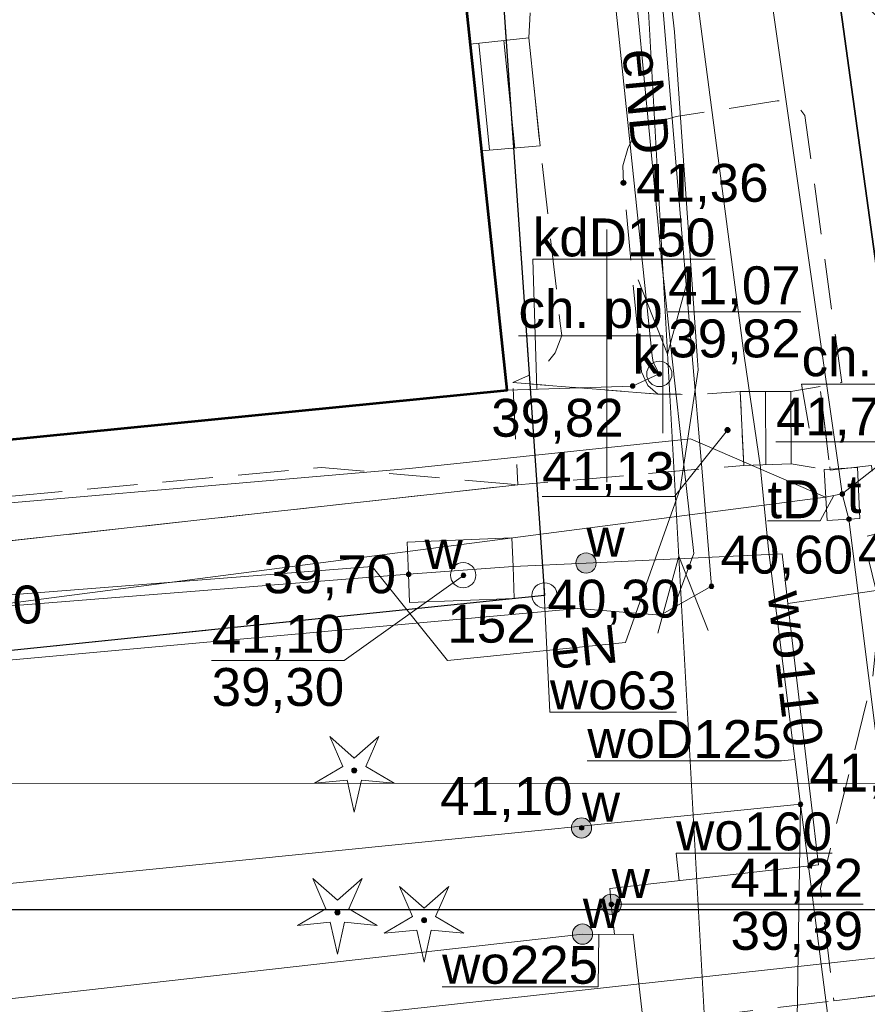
# Model space of a CAD drawing. Header units: millimetres. Extents: x 6503307 to 6504695, y 5886099 to 5887123.
# Tile 48 of 77: x 6504098 to 6504115, y 5886212 to 5886232. Entities that reach past the tile are written whole.
import ezdxf
from ezdxf.enums import TextEntityAlignment as Align

# ---------------------------------------------------------------- set-up
doc = ezdxf.new("R2010")
doc.units = ezdxf.units.MM
for name, pattern in [('EGBU01', [2, 0.5, -0.5, 0.5, -0.5]), ('OTKC_A05', [1.5, 1, -0.5]), ('OTKJ_A05', [2, 1.5, -0.5]), ('OTKU_A05', [2, 1.5, -0.5])]:
    doc.linetypes.add(name, pattern=pattern)
for name, color, linetype, lineweight in [('1_KONST', 5, 'Continuous', 20), ('Budynki EGiB', 18, 'Continuous', 0), ('Działki', 18, 'Continuous', 0), ('isa_V10520003E16E075_TUsr', 7, 'Continuous', 25), ('isa_V10520003E16E075_TUsr_19165818BF56C1D4', 5, 'OTKJ_A05', 25), ('Komunikacja (linie)', 18, 'Continuous', 0), ('Komunikacja (obszary)', 18, 'Continuous', 0), ('Krzyże', 18, 'Continuous', 0), ('Obiekty związane z budynkami EGiB (obszary)', 18, 'Continuous', 0), ('Pikiety', 18, 'Continuous', 0), ('Przewody elektroenergetyczne', 1, 'Continuous', 0), ('Przewody wodociągowe', 5, 'Continuous', 0), ('Punkty graniczne', 18, 'Continuous', 0), ('Punkty graniczne - numery', 7, 'Continuous', 0), ('Urządzenia towarzyszące (linie)', 18, 'Continuous', 0), ('Urządzenia towarzyszące (punkty)', 18, 'Continuous', 0)]:
    doc.layers.add(name, color=color, linetype=linetype, lineweight=lineweight)
doc.layers.add('Linie_tabeli', color=7, linetype='Continuous')
for name, color, linetype, lineweight, true_color in [('Przewody kanalizacyjne', 7, 'Continuous', 0, 0x803300), ('Przewody telekomunikacyjne', 7, 'Continuous', 0, 0xff9100), ('Punkty o określonej wysokości', 7, 'Continuous', 0, 0x803300), ('Symbole liniowe', 7, 'Continuous', 0, 0x0a0909), ('Urządzenia towarzyszące (obszary)', 7, 'Continuous', 0, 0xff9100), ('Urządzenia związane z siecią (punkty)', 7, 'Continuous', 0, 0x803300), ('Użytki gruntowe', 7, 'Continuous', 0, 0x008000), ('Zagospodarowanie terenu (punkty)', 7, 'Continuous', 0, 0x008000)]:
    doc.layers.add(name, color=color, linetype=linetype, lineweight=lineweight, true_color=true_color)
doc.styles.add('DOMYSLNA_CZCIONKA', font='arial.ttf')

# ---------------------------------------------------------------- blocks, each defined once
blk = doc.blocks.new('OTRS_P05')
at = {"layer": 'isa_V10520003E16E075_TUsr', "true_color": 0x0a0909}
h = blk.add_hatch(color=18, dxfattribs=at)
h.dxf.hatch_style = 1
h.paths.add_polyline_path([(0.09, 0, 1), (-0.09, 0, 1)])
at = {"layer": 'isa_V10520003E16E075_TUsr', "color": 18, "true_color": 0x0a0909}
blk.add_lwpolyline([(0.09, 0, 1), (-0.09, 0, 1)], format="xyb", close=True, dxfattribs=at)
at = {"layer": 'isa_V10520003E16E075_TUsr_19165818BF56C1D4', "color": 18, "true_color": 0x0a0909}
blk.add_circle((0, 0), 0.09, dxfattribs=at)
blk = doc.blocks.new('OTZG_P05')
at = {"linetype": 'ByBlock', "lineweight": 18, "true_color": 0x008000}
blk.add_hatch(color=96, dxfattribs=at).paths.add_polyline_path([(-0.1, 0, 1), (0.1, 0, 1)])
at = {"color": 96, "lineweight": 18, "true_color": 0x008000}
blk.add_lwpolyline([(-0.974, 1.341), (0, 0.48), (0.974, 1.341), (0.457, 0.148), (1.576, -0.512), (0.282, -0.389), (0, -1.658), (-0.282, -0.389), (-1.576, -0.512), (-0.457, 0.148), (-0.974, 1.341)], dxfattribs=at)
blk.add_circle((0, 0), 0.1, dxfattribs=at)
blk = doc.blocks.new('SUPW_PO05')
at = {"color": 18, "linetype": 'Continuous', "lineweight": 18, "true_color": 0x0a0909}
blk.add_circle((0, 0), 0.5, dxfattribs=at)
blk = doc.blocks.new('SUWW_P05')
at = {"lineweight": 18}
h = blk.add_hatch(color=5, dxfattribs=at)
h.dxf.hatch_style = 1
h.paths.add_polyline_path([(0.4, 0, 1), (-0.4, 0, 1)])
at = {"color": 5, "lineweight": 18}
blk.add_circle((0, 0), 0.4, dxfattribs=at)
blk = doc.blocks.new('SUKS_P05')
at = {"color": 36, "linetype": 'Continuous', "lineweight": 18, "true_color": 0x803300}
blk.add_circle((0, 0), 0.5, dxfattribs=at)
blk = doc.blocks.new('SUPS01_03')
at = {"lineweight": 18, "true_color": 0xff0000}
h = blk.add_hatch(color=1, dxfattribs=at)
h.dxf.hatch_style = 1
h.paths.add_polyline_path([(0.09, 0, 1), (-0.09, 0, 1)])
at = {"color": 18, "lineweight": 18, "true_color": 0x0a0909}
blk.add_circle((0, 0), 0.09, dxfattribs=at)
blk = doc.blocks.new('SUPS01_08')
at = {"lineweight": 18, "true_color": 0x0000ff}
h = blk.add_hatch(color=5, dxfattribs=at)
h.dxf.hatch_style = 1
h.paths.add_polyline_path([(0.09, 0, 1), (-0.09, 0, 1)])
at = {"color": 18, "lineweight": 18, "true_color": 0x0a0909}
blk.add_circle((0, 0), 0.09, dxfattribs=at)
blk = doc.blocks.new('SUPS01_07')
at = {"lineweight": 18, "true_color": 0xff9100}
h = blk.add_hatch(color=30, dxfattribs=at)
h.dxf.hatch_style = 1
h.paths.add_polyline_path([(0.09, 0, 1), (-0.09, 0, 1)])
at = {"color": 18, "lineweight": 18, "true_color": 0x0a0909}
blk.add_circle((0, 0), 0.09, dxfattribs=at)
blk = doc.blocks.new('SUPS01_05')
at = {"lineweight": 18, "true_color": 0x803300}
h = blk.add_hatch(color=36, dxfattribs=at)
h.dxf.hatch_style = 1
h.paths.add_polyline_path([(-0.09, 0, 1), (0.09, 0, 1)])
at = {"color": 18, "lineweight": 18, "true_color": 0x0a0909}
blk.add_circle((0, 0), 0.09, dxfattribs=at)
blk = doc.blocks.new('EGPG_PS05')
at = {"color": 18, "linetype": 'Continuous', "lineweight": 18, "true_color": 0x000000}
blk.add_circle((0, 0), 0.5, dxfattribs=at)

msp = doc.modelspace()

# ---------------------------------------------------------------- linework, layer by layer
at = {"layer": '1_KONST', "color": 0}
msp.add_lwpolyline([(6503992.56321, 5886216.63376), (6504188.49188, 5886216.6431), (6504188.49188, 5886359.54232), (6503992.56321, 5886359.54232)], close=True, dxfattribs=at)
at = {"layer": 'Budynki EGiB', "color": 7, "linetype": 'Continuous', "lineweight": 53, "flags": 128}
msp.add_lwpolyline([(6504106.76399, 5886235.78706), (6504106.53399, 5886235.76706), (6504095.48399, 5886234.63706), (6504068.07399, 5886231.83706), (6504069.28399, 5886220.57706), (6504107.97399, 5886224.41706), (6504106.76399, 5886235.78706)], close=True, dxfattribs=at)
at = {"layer": 'Działki', "color": 0, "linetype": 'Continuous', "lineweight": 25, "flags": 128}
msp.add_lwpolyline([(6504103.31399, 5886328.10706), (6504104.79399, 5886310.15706), (6504105.38399, 5886304.29706), (6504105.51399, 5886303.03706), (6504106.73399, 5886292.16706), (6504108.70399, 5886274.44706), (6504116.09399, 5886220.95706), (6504117.45399, 5886211.11706), (6504125.85399, 5886212.20706), (6504124.60399, 5886221.90706), (6504122.28399, 5886238.81706), (6504120.88399, 5886249.30706), (6504120.02399, 5886255.71706), (6504118.23399, 5886269.47706), (6504117.44399, 5886275.37706), (6504115.12399, 5886293.28706), (6504114.48399, 5886299.31706), (6504113.97399, 5886304.06706), (6504113.28399, 5886310.97706), (6504111.74399, 5886328.63706)], dxfattribs=at)
msp.add_lwpolyline([(6504058.38399, 5886215.16706), (6504058.77399, 5886206.67706), (6504117.45399, 5886211.11706), (6504116.09399, 5886220.95706), (6504108.70399, 5886274.44706), (6504106.73399, 5886292.16706), (6504105.51399, 5886303.03706), (6504105.38399, 5886304.29706), (6504102.90399, 5886304.31706), (6504108.71399, 5886220.35706), (6504058.38399, 5886215.16706)], close=True, dxfattribs=at)
at = {"layer": 'Komunikacja (linie)', "color": 18, "linetype": 'Continuous', "lineweight": 18, "true_color": 0x000000, "flags": 128}
msp.add_lwpolyline([(6504094.81899, 5886221.07106), (6504108.18371, 5886222.54528)], dxfattribs=at)
at = {"layer": 'Komunikacja (obszary)', "color": 7, "linetype": 'OTKU_A05', "lineweight": 0, "flags": 128}
msp.add_lwpolyline([(6504054.32399, 5886304.71706), (6504056.36399, 5886260.13706), (6504058.21399, 5886219.79706), (6504058.38399, 5886215.16706), (6504108.71399, 5886220.35706), (6504102.90399, 5886304.31706), (6504054.32399, 5886304.71706)], close=True, dxfattribs=at)
at = {"layer": 'Komunikacja (obszary)', "color": 0, "linetype": 'OTKC_A05', "lineweight": 18, "flags": 128}
for points in [[(6504116.48117, 5886212.59072), (6504116.20399, 5886214.47706), (6504117.04399, 5886217.71706), (6504117.75399, 5886217.79706), (6504116.69399, 5886224.92706), (6504115.83399, 5886230.82706), (6504115.77399, 5886231.15706), (6504115.51399, 5886231.60706), (6504115.14399, 5886231.94706), (6504114.69399, 5886232.19706), (6504114.22399, 5886232.32706), (6504113.68399, 5886232.35706), (6504110.76399, 5886231.92706), (6504109.71399, 5886239.37706), (6504109.50399, 5886240.87706), (6504108.88399, 5886245.79706), (6504108.66399, 5886246.01706), (6504107.70399, 5886261.55706), (6504107.60399, 5886262.63706), (6504107.63399, 5886263.46706), (6504107.85399, 5886264.19706), (6504108.30399, 5886264.95706), (6504108.57399, 5886265.42706), (6504109.06399, 5886265.83706), (6504109.58399, 5886266.15706), (6504110.14399, 5886266.33706), (6504111.24399, 5886266.41706), (6504110.49399, 5886272.85706), (6504109.25399, 5886283.10706), (6504107.59399, 5886297.12706), (6504107.47399, 5886298.00706), (6504106.96399, 5886298.51706), (6504106.49399, 5886298.82706), (6504105.96399, 5886299.13706), (6504105.53399, 5886299.27706), (6504105.16399, 5886299.44706), (6504105.08399, 5886299.51706), (6504105.48399, 5886297.31706), (6504105.97399, 5886292.68706), (6504100.65399, 5886292.82706), (6504100.71399, 5886291.74706), (6504106.10399, 5886291.63706), (6504107.10399, 5886282.92706), (6504108.41399, 5886272.42706), (6504108.47399, 5886271.54706), (6504108.43399, 5886271.00706), (6504108.27399, 5886270.43706), (6504108.01399, 5886270.02706), (6504107.71399, 5886269.71706), (6504107.24399, 5886269.46706), (6504106.85399, 5886269.38706), (6504106.03399, 5886269.43706), (6504105.91399, 5886264.08706), (6504105.98399, 5886261.45706), (6504107.07399, 5886245.98706), (6504107.26399, 5886240.62706), (6504108.46399, 5886232.70706), (6504108.40399, 5886231.38706), (6504108.62399, 5886229.24706), (6504109.02399, 5886225.73706), (6504109.05399, 5886225.49706), (6504108.92399, 5886225.15206), (6504108.63399, 5886224.80706), (6504108.08399, 5886224.56706), (6504110.95399, 5886224.33706), (6504110.75399, 5886224.50706), (6504110.63399, 5886224.77706), (6504110.27399, 5886228.51706), (6504110.26399, 5886228.85706), (6504110.36399, 5886229.19706), (6504110.48399, 5886229.45706), (6504110.86399, 5886229.69706), (6504111.31399, 5886229.82706), (6504113.31399, 5886230.13706), (6504113.50399, 5886230.14706), (6504113.72399, 5886230.04706), (6504113.86399, 5886229.84706), (6504114.59399, 5886224.56706), (6504114.16399, 5886224.48706), (6504114.36399, 5886222.83706), (6504115.18399, 5886222.92706), (6504115.35399, 5886221.59706), (6504115.01399, 5886221.50706), (6504115.44399, 5886219.74706), (6504115.30399, 5886219.71706), (6504115.20399, 5886218.73706), (6504114.17399, 5886214.55706), (6504114.43399, 5886212.33706), (6504116.48117, 5886212.59072)], [(6504110.95399, 5886224.33706), (6504108.08399, 5886224.56706), (6504108.18371, 5886222.54528), (6504112.65399, 5886222.92706), (6504112.58399, 5886224.38706), (6504111.52399, 5886224.31706), (6504111.40399, 5886224.33706), (6504110.95399, 5886224.33706)], [(6504114.16399, 5886224.48706), (6504113.58399, 5886224.38706), (6504113.59399, 5886222.95706), (6504114.36399, 5886222.83706), (6504114.16399, 5886224.48706)], [(6504094.81899, 5886221.07106), (6504108.18371, 5886222.54528), (6504104.30099, 5886222.88506), (6504094.81899, 5886222.00806), (6504094.81417, 5886222.06691), (6504087.75999, 5886221.40906), (6504082.85599, 5886220.91806), (6504069.38743, 5886219.53882), (6504069.49199, 5886218.48006), (6504082.84399, 5886219.80806), (6504082.91099, 5886219.30206), (6504084.39399, 5886219.43106), (6504084.98399, 5886211.91706), (6504085.34966, 5886208.8299), (6504087.34654, 5886209.11735), (6504086.95399, 5886212.09706), (6504086.85599, 5886219.64006), (6504087.94699, 5886219.77006), (6504087.91999, 5886220.32806), (6504094.81899, 5886221.07106)], [(6503986.06399, 5886198.82706), (6503983.21399, 5886199.59706), (6503977.64399, 5886201.32706), (6503977.43399, 5886199.28706), (6503980.49399, 5886198.29706), (6503982.45399, 5886197.76706), (6503984.81399, 5886197.00706), (6503985.82399, 5886196.83706), (6503986.99734, 5886196.62317), (6503990.31399, 5886196.31706), (6503993.72399, 5886196.45706), (6503996.75399, 5886196.74706), (6504011.47399, 5886198.36706), (6504033.93399, 5886200.85706), (6504037.87399, 5886201.38706), (6504040.85399, 5886201.96706), (6504046.07399, 5886203.35706), (6504050.54399, 5886204.30706), (6504053.95399, 5886204.82706), (6504058.47399, 5886205.08706), (6504066.51399, 5886205.18706), (6504070.11399, 5886205.25706), (6504076.30399, 5886205.74706), (6504085.57471, 5886206.83119), (6504087.56845, 5886207.07073), (6504097.82399, 5886208.30706), (6504110.68399, 5886209.87706), (6504114.80399, 5886210.34706), (6504116.74178, 5886210.62323), (6504116.82399, 5886210.63706), (6504117.54399, 5886210.47706), (6504118.11399, 5886210.10706), (6504118.53399, 5886209.56706), (6504118.76399, 5886208.96706), (6504118.88539, 5886209.00154), (6504118.13744, 5886214.57431), (6504118.00871, 5886214.5349), (6504117.89727, 5886214.03258), (6504117.61399, 5886213.44706), (6504117.14533, 5886212.97376), (6504116.53399, 5886212.60706), (6504116.48117, 5886212.59072), (6504114.43399, 5886212.33706), (6504110.21399, 5886211.82706), (6504097.58399, 5886210.26706), (6504087.34654, 5886209.11735), (6504085.34966, 5886208.8299), (6504076.03399, 5886207.76706), (6504069.80399, 5886207.26706), (6504066.64399, 5886207.17706), (6504058.56399, 5886207.07706), (6504053.86399, 5886206.79706), (6504050.35399, 5886206.31706), (6504045.58399, 5886205.34706), (6504040.22399, 5886203.90706), (6504037.62399, 5886203.38706), (6504034.48399, 5886202.94706), (6504011.17399, 5886200.35706), (6503996.08399, 5886198.70706), (6503993.53399, 5886198.45706), (6503990.14399, 5886198.33706), (6503989.11399, 5886198.40706), (6503986.06399, 5886198.82706)]]:
    msp.add_lwpolyline(points, close=True, dxfattribs=at)
at = {"layer": 'Komunikacja (obszary)', "color": 0, "linetype": 'Continuous', "lineweight": 0, "flags": 128}
for points in [[(6504108.19758, 5886225.4932), (6504111.05177, 5886225.4932), (6504111.05177, 5886223.56364)], [(6504113.94833, 5886223.66746), (6504113.79819, 5886224.53823), (6504116.65239, 5886224.53823)]]:
    msp.add_lwpolyline(points, dxfattribs=at)
at = {"layer": 'Komunikacja (obszary)', "color": 0, "linetype": 'Continuous', "lineweight": 18, "flags": 128}
msp.add_lwpolyline([(6504112.58399, 5886224.38706), (6504112.65399, 5886222.92706), (6504113.59399, 5886222.95706), (6504113.58399, 5886224.38706), (6504112.58399, 5886224.38706)], close=True, dxfattribs=at)
at = {"layer": 'Krzyże', "color": 0, "linetype": 'Continuous', "lineweight": 18, "flags": 128}
msp.add_lwpolyline([(6504109.94399, 5886222.59706), (6504109.94399, 5886227.59706)], dxfattribs=at)
at = {"layer": 'Linie_tabeli', "color": 0}
msp.add_lwpolyline([(6503989.16038, 5886214.1431), (6504190.99188, 5886214.1431), (6504190.99188, 5886362.6431), (6503989.16038, 5886362.6431)], close=True, dxfattribs=at)
at = {"layer": 'Obiekty związane z budynkami EGiB (obszary)', "color": 0, "linetype": 'Continuous', "lineweight": 18, "flags": 128}
msp.add_lwpolyline([(6504108.40399, 5886231.38706), (6504107.24183, 5886231.25992), (6504107.46655, 5886229.14947), (6504108.62399, 5886229.24706), (6504108.40399, 5886231.38706)], close=True, dxfattribs=at)
at = {"layer": 'Pikiety', "color": 0, "linetype": 'Continuous', "lineweight": 0, "flags": 128}
msp.add_lwpolyline([(6504108.66329, 5886222.31506), (6504111.28522, 5886222.31506), (6504112.33399, 5886223.62706)], dxfattribs=at)
at = {"layer": 'Przewody elektroenergetyczne', "color": 1, "linetype": 'Continuous', "lineweight": 18, "true_color": 0xff0000, "flags": 128}
for points in [[(6504106.88399, 5886273.89706), (6504110.31399, 5886240.10706), (6504112.20399, 5886206.15706)], [(6504088.05399, 5886219.57706), (6504105.30399, 5886220.92706), (6504106.79399, 5886219.06706), (6504110.31399, 5886219.42706), (6504111.39399, 5886222.46706), (6504111.75399, 5886224.81706), (6504111.73399, 5886225.09706), (6504111.28399, 5886231.50706), (6504110.31399, 5886240.10706)], [(6504110.39399, 5886239.81706), (6504111.63399, 5886225.09706), (6504111.82399, 5886222.87706), (6504112.01399, 5886220.53706), (6504111.27399, 5886220.11706), (6504111.00399, 5886219.96706), (6504109.37399, 5886220.09706), (6504094.83399, 5886218.77706)], [(6504111.27399, 5886220.11706), (6504111.66399, 5886221.18706), (6504111.47399, 5886222.87706), (6504111.23399, 5886225.09706), (6504111.02399, 5886226.99706), (6504109.94399, 5886238.28706), (6504109.48399, 5886238.91706), (6504110.22399, 5886239.86706)]]:
    msp.add_lwpolyline(points, dxfattribs=at)
at = {"layer": 'Przewody kanalizacyjne', "color": 36, "linetype": 'Continuous', "lineweight": 18, "true_color": 0x803300, "flags": 128}
for points in [[(6503824.94238, 5886223.45795), (6503860.09067, 5886214.39887), (6503861.48134, 5886214.0561), (6503921.90511, 5886204.82316), (6503978.34477, 5886199.96642), (6503985.08833, 5886205.74202), (6504036.47809, 5886204.59779), (6504094.75896, 5886210.94353), (6504128.09137, 5886214.5827), (6504194.07389, 5886223.47169), (6504210.59397, 5886225.6917), (6504226.47133, 5886227.83135), (6504259.85877, 5886232.62098), (6504323.31716, 5886241.72939), (6504409.38773, 5886253.27349), (6504494.56825, 5886264.11226), (6504560.55384, 5886272.5124), (6504582.054, 5886248.13205), (6504648.86012, 5886256.55124), (6504659.8513, 5886258.26986)], [(6504106.10399, 5886270.19706), (6504106.15399, 5886269.75706), (6504108.10399, 5886251.15706), (6504109.71399, 5886235.83706), (6504109.74399, 5886235.55706), (6504110.18399, 5886231.41706), (6504110.84399, 5886225.09706), (6504110.86399, 5886224.96706), (6504110.98399, 5886224.73706)], [(6504110.98399, 5886224.73706), (6504110.45399, 5886224.49706), (6504107.97399, 5886224.41706)]]:
    msp.add_lwpolyline(points, dxfattribs=at)
at = {"layer": 'Przewody kanalizacyjne', "color": 0, "linetype": 'Continuous', "lineweight": 0, "flags": 128}
msp.add_lwpolyline([(6504108.56353, 5886224.43608), (6504108.48068, 5886227.0045), (6504112.09204, 5886227.0045)], dxfattribs=at)
at = {"layer": 'Przewody telekomunikacyjne', "color": 30, "linetype": 'Continuous', "lineweight": 18, "true_color": 0xff9100, "flags": 128}
for points in [[(6504114.60399, 5886222.36706), (6504114.53399, 5886222.84706), (6504114.21399, 5886225.09706), (6504109.48399, 5886258.18706), (6504109.46399, 5886258.46706), (6504109.45399, 5886258.73706), (6504108.84399, 5886267.37706), (6504108.48399, 5886268.17706)], [(6504114.27399, 5886222.29706), (6504111.60399, 5886223.45706), (6504106.04399, 5886222.86706), (6504094.84399, 5886221.90706), (6504094.81399, 5886221.89706), (6504060.40399, 5886218.13706), (6504059.82399, 5886218.07706)], [(6504114.27399, 5886222.29706), (6504094.84399, 5886219.77706), (6504094.81399, 5886219.77706), (6504065.15399, 5886215.93706), (6504059.79399, 5886216.17706)], [(6504114.60399, 5886222.36706), (6504114.73399, 5886221.86706), (6504119.66399, 5886182.65706), (6504119.69399, 5886182.10706), (6504119.78399, 5886181.55706), (6504124.24399, 5886155.57706), (6504124.08399, 5886155.04706), (6504123.71399, 5886154.95706), (6504118.29399, 5886156.98706), (6504111.03399, 5886157.80706), (6504110.65399, 5886157.64706)], [(6504114.27399, 5886222.29706), (6504114.60399, 5886222.36706)]]:
    msp.add_lwpolyline(points, dxfattribs=at)
at = {"layer": 'Przewody telekomunikacyjne', "color": 0, "linetype": 'Continuous', "lineweight": 0, "flags": 128}
msp.add_lwpolyline([(6504113.12172, 5886221.82985), (6504114.16947, 5886221.82985), (6504114.43899, 5886222.33206)], dxfattribs=at)
at = {"layer": 'Przewody wodociągowe', "color": 5, "linetype": 'Continuous', "lineweight": 18, "true_color": 0x0000ff, "flags": 128}
for points in [[(6504098.39399, 5886309.06706), (6504103.73399, 5886309.37706), (6504106.97399, 5886268.36706), (6504112.66399, 5886225.09706)], [(6504113.52399, 5886220.19706), (6504122.17399, 5886221.46706), (6504115.24399, 5886271.40706)], [(6504112.66399, 5886225.09706), (6504112.98399, 5886222.88706), (6504112.98399, 5886222.86706), (6504113.14399, 5886221.26706), (6504113.77399, 5886216.22706)], [(6504108.09399, 5886220.92706), (6504106.02399, 5886220.77706), (6504094.84399, 5886219.88706), (6504094.82399, 5886219.88706), (6504089.53399, 5886219.46706), (6504089.10399, 5886222.53706)], [(6504113.52399, 5886220.19706), (6504113.41399, 5886221.17706), (6504109.53399, 5886220.99706), (6504108.09399, 5886220.92706)], [(6504114.13399, 5886215.02706), (6504113.52399, 5886220.19706)], [(6503992.41399, 5886207.73706), (6504032.79399, 5886209.14706), (6504036.86399, 5886208.52706), (6504052.11399, 5886209.99706), (6504056.68399, 5886210.43706), (6504094.82399, 5886214.32706), (6504094.84399, 5886214.32706), (6504113.77399, 5886216.22706)], [(6504113.00399, 5886166.49706), (6504113.00399, 5886166.59706), (6504113.77399, 5886216.22706)], [(6504113.77399, 5886216.22706), (6504115.05399, 5886206.32706)], [(6504110.09399, 5886213.64706), (6504110.03399, 5886214.24706), (6504110.00399, 5886214.55706), (6504114.13399, 5886215.02706)], [(6503990.79399, 5886209.28706), (6503990.79399, 5886208.81706), (6503990.80399, 5886206.87706), (6504039.18399, 5886205.96706), (6504055.95399, 5886207.61706), (6504109.46399, 5886213.65706), (6504110.09399, 5886213.64706)], [(6504109.46399, 5886213.65706), (6504110.09399, 5886213.64706)], [(6504110.09399, 5886213.64706), (6504110.46399, 5886213.65706), (6504112.82399, 5886193.16706)]]:
    msp.add_lwpolyline(points, dxfattribs=at)
at = {"layer": 'Przewody wodociągowe', "color": 18, "linetype": 'Continuous', "lineweight": 0, "true_color": 0x000000, "flags": 128}
for points in [[(6504108.67769, 5886220.95544), (6504108.81921, 5886218.04423), (6504111.32398, 5886218.04423)], [(6504109.55966, 5886217.08146), (6504113.4038, 5886217.08146), (6504113.66314, 5886217.11388)], [(6504111.37669, 5886214.71328), (6504111.31495, 5886215.25578), (6504114.40244, 5886215.25578)], [(6504106.68643, 5886212.61706), (6504109.77391, 5886212.61706), (6504109.79033, 5886213.65188)]]:
    msp.add_lwpolyline(points, dxfattribs=at)
at = {"layer": 'Punkty graniczne - numery'}
msp.add_point((6504108.71399, 5886220.35706), dxfattribs=at)
at = {"layer": 'Punkty o określonej wysokości', "color": 36, "linetype": 'Continuous', "lineweight": 0, "true_color": 0x803300, "flags": 128}
msp.add_lwpolyline([(6504111.16077, 5886225.96527), (6504113.7827, 5886225.96527)], dxfattribs=at)
at = {"layer": 'Punkty o określonej wysokości', "color": 30, "linetype": 'Continuous', "lineweight": 0, "true_color": 0xff9100, "flags": 128}
msp.add_lwpolyline([(6504113.29203, 5886223.39478), (6504115.91396, 5886223.39478), (6504114.60299, 5886222.36306)], dxfattribs=at)
at = {"layer": 'Punkty o określonej wysokości', "color": 5, "linetype": 'Continuous', "lineweight": 0, "true_color": 0x0000ff, "flags": 128}
for points in [[(6504102.12683, 5886219.07127), (6504104.74876, 5886219.07127), (6504107.10849, 5886220.75356)], [(6504102.12683, 5886219.07127), (6504104.74876, 5886219.07127)], [(6504110.03399, 5886214.24706), (6504112.39373, 5886214.24706), (6504115.01566, 5886214.24706)], [(6504112.39373, 5886214.24706), (6504115.01566, 5886214.24706)]]:
    msp.add_lwpolyline(points, dxfattribs=at)
at = {"layer": 'Symbole liniowe', "color": 18, "linetype": 'Continuous', "lineweight": 18, "true_color": 0x0a0909, "flags": 128}
for points in [[(6504107.4099, 5886231.27831), (6504107.62736, 5886229.16303)], [(6504107.90695, 5886231.33268), (6504108.12568, 5886229.20504)]]:
    msp.add_lwpolyline(points, dxfattribs=at)
at = {"layer": 'Symbole liniowe', "color": 1, "linetype": 'Continuous', "lineweight": 18, "true_color": 0xff0000, "flags": 128}
for points in [[(6504110.56515, 5886226.60014), (6504111.14775, 5886225.13025), (6504111.56361, 5886226.65573)], [(6504110.95438, 5886219.6084), (6504111.37023, 5886221.13387), (6504111.95284, 5886219.66398)]]:
    msp.add_lwpolyline(points, dxfattribs=at)
at = {"layer": 'Symbole liniowe', "color": 0, "linetype": 'Continuous', "lineweight": 18, "flags": 128}
msp.add_lwpolyline([(6504113.08398, 5886224.38706), (6504113.09409, 5886222.94111)], dxfattribs=at)
at = {"layer": 'Urządzenia towarzyszące (linie)', "color": 18, "linetype": 'Continuous', "lineweight": 18, "true_color": 0x000000, "flags": 128}
msp.add_lwpolyline([(6504111.39399, 5886222.46706), (6504111.75399, 5886224.81706)], dxfattribs=at)
at = {"layer": 'Urządzenia towarzyszące (obszary)', "color": 0, "linetype": 'Continuous', "lineweight": 18, "flags": 128}
msp.add_lwpolyline([(6504114.90399, 5886222.88706), (6504114.24399, 5886222.84706), (6504114.30399, 5886221.83706), (6504114.95399, 5886221.87706), (6504114.90399, 5886222.88706)], close=True, dxfattribs=at)
at = {"layer": 'Urządzenia towarzyszące (obszary)', "color": 5, "linetype": 'Continuous', "lineweight": 18, "true_color": 0x0000ff, "flags": 128}
msp.add_lwpolyline([(6504108.11399, 5886220.29706), (6504108.09399, 5886220.92706), (6504108.06399, 5886221.49706), (6504105.99399, 5886221.40706), (6504106.02399, 5886220.77706), (6504106.04399, 5886220.21706), (6504108.11399, 5886220.29706)], close=True, dxfattribs=at)
at = {"layer": 'Użytki gruntowe', "color": 96, "linetype": 'EGBU01', "lineweight": 18, "true_color": 0x008000, "flags": 128}
for points in [[(6503319.15399, 5886345.34706), (6503306.58399, 5886332.61706), (6503323.46399, 5886328.01706), (6503325.11399, 5886327.55706), (6503335.62399, 5886324.70706), (6503364.64399, 5886316.80706), (6503443.34399, 5886295.38706), (6503542.31399, 5886268.32706), (6503570.07399, 5886261.22706), (6503573.27399, 5886260.18706), (6503577.14399, 5886259.16706), (6503580.40399, 5886258.30706), (6503604.51399, 5886251.95706), (6503628.64399, 5886245.61706), (6503644.41399, 5886241.46706), (6503658.86399, 5886237.66706), (6503662.81399, 5886236.62706), (6503674.64399, 5886233.43706), (6503686.73399, 5886230.19706), (6503726.45399, 5886219.52706), (6503740.08399, 5886215.85706), (6503756.55399, 5886211.39706), (6503760.50399, 5886210.17706), (6503778.92399, 5886205.27706), (6503815.90399, 5886196.43706), (6503821.75399, 5886195.03706), (6503824.69399, 5886194.40706), (6503828.60399, 5886193.56706), (6503844.79399, 5886190.09706), (6503849.34399, 5886189.12706), (6503884.29399, 5886183.13706), (6503924.95399, 5886178.39706), (6503943.44399, 5886176.73706), (6503964.46399, 5886174.85706), (6504004.22399, 5886173.21706), (6504027.16399, 5886173.49706), (6504042.29399, 5886173.38706), (6504059.45399, 5886173.38706), (6504077.84399, 5886174.88706), (6504102.00399, 5886176.86706), (6504121.05399, 5886178.54706), (6504124.74399, 5886178.85706), (6504153.16399, 5886182.75706), (6504161.86399, 5886183.90706), (6504198.96399, 5886188.97706), (6504215.97399, 5886191.39706), (6504228.98399, 5886193.13706), (6504231.96399, 5886193.66706), (6504247.17399, 5886195.75706), (6504252.73399, 5886196.38706), (6504252.33399, 5886212.32706), (6504251.96399, 5886229.62706), (6504251.88399, 5886239.72706), (6504246.96399, 5886238.85706), (6504239.22399, 5886237.80706), (6504234.19755, 5886237.12931), (6504218.38399, 5886234.99706), (6504214.72463, 5886261.80418), (6504211.90399, 5886282.46706), (6504232.80399, 5886285.33706), (6504242.39399, 5886286.65706), (6504245.80399, 5886284.14706), (6504246.14399, 5886281.10706), (6504250.75399, 5886282.11706), (6504250.61399, 5886287.96706), (6504250.47399, 5886293.96706), (6504248.23399, 5886293.65706), (6504245.71399, 5886293.30706), (6504233.46399, 5886291.62706), (6504209.42399, 5886288.31706), (6504190.10399, 5886285.65706), (6504170.62399, 5886282.96706), (6504149.65399, 5886280.07706), (6504133.16399, 5886277.80706), (6504117.44399, 5886275.37706), (6504115.12399, 5886293.28706), (6504114.48399, 5886299.31706), (6504114.17901, 5886302.1576), (6504113.97399, 5886304.06706), (6504113.28399, 5886310.97706), (6504112.0678, 5886324.92384), (6504111.74399, 5886328.63706), (6504110.53399, 5886345.57706), (6504109.32399, 5886362.51706), (6504140.22399, 5886364.70706), (6504163.05399, 5886366.31706), (6504170.99027, 5886366.87719), (6504197.22388, 5886368.72869), (6504241.12399, 5886371.82706), (6504244.71399, 5886372.07706), (6504248.69399, 5886372.38706), (6504248.49399, 5886380.92706), (6504248.43399, 5886381.63706), (6504248.75399, 5886388.97706), (6504244.74399, 5886388.69706), (6504224.64399, 5886387.27706), (6504222.85399, 5886413.12706), (6504220.78399, 5886443.05706), (6504220.58399, 5886445.94706), (6504217.76399, 5886486.68706), (6504209.76399, 5886486.46706), (6504210.86399, 5886470.50706), (6504211.05399, 5886467.74706), (6504213.77399, 5886428.49706), (6504207.83399, 5886420.03706), (6504197.10399, 5886419.23706), (6504169.84399, 5886417.21706), (6504151.89399, 5886415.87706), (6504129.47399, 5886414.21706), (6504105.82399, 5886412.45706), (6504102.96399, 5886453.74706), (6504100.86399, 5886483.46706), (6504093.36399, 5886483.05706), (6504089.87399, 5886482.86706), (6504092.09399, 5886453.13706), (6504094.43399, 5886453.27706), (6504095.61399, 5886453.33706), (6504096.13399, 5886446.34706), (6504094.93399, 5886446.25706), (6504098.48399, 5886396.39706), (6504099.90399, 5886396.49706), (6504101.26399, 5886378.55706), (6504099.76399, 5886378.45706), (6504100.33399, 5886370.47706), (6504100.41399, 5886369.37706), (6504102.84399, 5886334.83706), (6504103.31399, 5886328.10706), (6504104.79399, 5886310.15706), (6504105.38399, 5886304.29706), (6504102.90399, 5886304.31706), (6504108.71399, 5886220.35706), (6504058.38399, 5886215.16706), (6504058.21399, 5886219.79706), (6504027.23399, 5886215.45706), (6504001.87399, 5886215.36706), (6503987.91399, 5886215.62706), (6503987.36399, 5886216.13706), (6503980.16399, 5886214.61706), (6503974.94399, 5886214.88706), (6503971.70399, 5886216.62706), (6503970.68399, 5886216.63706), (6503922.63399, 5886216.78706), (6503902.47399, 5886220.31706), (6503821.59399, 5886234.42706), (6503799.71399, 5886240.31706), (6503799.20399, 5886238.60706), (6503795.54399, 5886239.70706), (6503796.03399, 5886241.31706), (6503790.14399, 5886242.89706), (6503753.26399, 5886252.84706), (6503758.16399, 5886321.59706), (6503765.94399, 5886430.85706), (6503768.89399, 5886472.24706), (6503771.09238, 5886515.22714), (6503771.65399, 5886526.20706), (6503773.13399, 5886555.26706), (6503773.32399, 5886558.96706), (6503773.70399, 5886566.55706), (6503773.75399, 5886567.58706), (6503767.56399, 5886566.16706), (6503767.02062, 5886539.51713), (6503766.90399, 5886533.79706), (6503763.28909, 5886472.06735), (6503758.79399, 5886395.30706), (6503755.89399, 5886395.22706), (6503747.85399, 5886253.68706), (6503745.66399, 5886254.33706), (6503607.07399, 5886295.48706), (6503567.93399, 5886305.70706), (6503552.04408, 5886309.8574), (6503554.46399, 5886363.37706), (6503549.29399, 5886363.71706), (6503547.00565, 5886311.17341), (6503405.56399, 5886348.11706), (6503405.73399, 5886351.45706), (6503408.35399, 5886404.43706), (6503402.72399, 5886404.89706), (6503400.20399, 5886352.93706), (6503400.04399, 5886349.54706), (6503324.83399, 5886369.19706), (6503328.59399, 5886441.65706), (6503329.78565, 5886464.63749), (6503332.07399, 5886508.76706), (6503334.42399, 5886554.06706), (6503335.59399, 5886576.60706), (6503336.33399, 5886590.31706), (6503329.10399, 5886589.49706), (6503328.12399, 5886554.51706), (6503325.84399, 5886504.58706), (6503325.64399, 5886499.73706), (6503325.63399, 5886499.45706), (6503324.92399, 5886481.33706), (6503323.28399, 5886438.36706), (6503320.59399, 5886384.92706), (6503320.21399, 5886374.30706), (6503320.08399, 5886370.44706), (6503319.81399, 5886362.93706), (6503324.44399, 5886361.77706), (6503347.68399, 5886355.63706), (6503399.66399, 5886341.80706), (6503405.17399, 5886340.34706), (6503515.77399, 5886311.06706), (6503546.62419, 5886302.87778), (6503551.59436, 5886301.55844), (6503565.76399, 5886297.79706), (6503691.03399, 5886264.53706), (6503747.71399, 5886249.24706), (6503752.90399, 5886247.85706), (6503757.37399, 5886246.63706), (6503805.20399, 5886233.59706), (6503900.41399, 5886217.36706), (6503930.35399, 5886212.20706), (6503960.91399, 5886207.05706), (6503987.94399, 5886205.41706), (6504017.71399, 5886203.66706), (6504058.77399, 5886206.67706), (6504117.45399, 5886211.11706), (6504125.85399, 5886212.20706), (6504247.08399, 5886228.94706), (6504247.35399, 5886211.68706), (6504227.12399, 5886208.77706), (6504105.72399, 5886192.63706), (6504059.51399, 5886190.36706), (6504039.97399, 5886189.48706), (6503994.83399, 5886190.15706), (6503988.00399, 5886190.43706), (6503930.96399, 5886192.71706), (6503926.69399, 5886192.86706), (6503900.71399, 5886196.54706), (6503889.04399, 5886199.24706), (6503840.33399, 5886207.68706), (6503756.50399, 5886228.37706), (6503748.62399, 5886230.46706), (6503687.88399, 5886246.50706), (6503584.60399, 5886274.33706), (6503561.12399, 5886280.48706), (6503323.53399, 5886344.17706), (6503319.15399, 5886345.34706)], [(6504054.32399, 5886304.71706), (6504056.36399, 5886260.13706), (6504058.21399, 5886219.79706), (6504058.38399, 5886215.16706), (6504108.71399, 5886220.35706), (6504102.90399, 5886304.31706), (6504054.32399, 5886304.71706)]]:
    msp.add_lwpolyline(points, close=True, dxfattribs=at)

# ---------------------------------------------------------------- block references
at = {"layer": 'Pikiety', "color": 18, "true_color": 0x000000, "xscale": 0.5, "yscale": 0.5, "zscale": 0.5}
for p in [(6504110.27399, 5886228.51706), (6504112.33399, 5886223.62706)]:
    msp.add_blockref('OTRS_P05', p, dxfattribs=at)
at = {"layer": 'Punkty graniczne', "color": 18, "true_color": 0x000000, "xscale": 0.5, "yscale": 0.5, "zscale": 0.5}
msp.add_blockref('EGPG_PS05', (6504108.71399, 5886220.35706), dxfattribs=at)
at = {"layer": 'Punkty o określonej wysokości', "color": 36, "true_color": 0x803300, "xscale": 0.5, "yscale": 0.5, "zscale": 0.5}
for p in [(6504110.98399, 5886224.73706), (6504110.45599, 5886224.49806)]:
    msp.add_blockref('SUPS01_05', p, dxfattribs=at)
at = {"layer": 'Punkty o określonej wysokości', "color": 30, "true_color": 0xff9100, "xscale": 0.5, "yscale": 0.5, "zscale": 0.5}
for p in [(6504114.60299, 5886222.36306), (6504114.73499, 5886221.86406)]:
    msp.add_blockref('SUPS01_07', p, dxfattribs=at)
at = {"layer": 'Punkty o określonej wysokości', "color": 1, "true_color": 0xff0000, "xscale": 0.5, "yscale": 0.5, "zscale": 0.5}
for p in [(6504111.57099, 5886220.92006), (6504112.01699, 5886220.53506)]:
    msp.add_blockref('SUPS01_03', p, dxfattribs=at)
at = {"layer": 'Punkty o określonej wysokości', "color": 5, "true_color": 0x0000ff, "xscale": 0.5, "yscale": 0.5, "zscale": 0.5}
for p in [(6504106.02499, 5886220.77406), (6504107.10849, 5886220.75356), (6504113.77799, 5886216.22406), (6504109.44699, 5886215.76006), (6504110.03399, 5886214.24706)]:
    msp.add_blockref('SUPS01_08', p, dxfattribs=at)
at = {"layer": 'Urządzenia towarzyszące (punkty)', "color": 18, "true_color": 0x000000, "xscale": 0.5, "yscale": 0.5, "zscale": 0.5}
msp.add_blockref('SUPW_PO05', (6504107.10399, 5886220.75706), dxfattribs=at)
at = {"layer": 'Urządzenia związane z siecią (punkty)', "color": 36, "true_color": 0x803300, "xscale": 0.5, "yscale": 0.5, "zscale": 0.5}
msp.add_blockref('SUKS_P05', (6504110.98399, 5886224.73706), dxfattribs=at)
at = {"layer": 'Urządzenia związane z siecią (punkty)', "color": 5, "true_color": 0x0000ff, "xscale": 0.5, "yscale": 0.5, "zscale": 0.5}
for p in [(6504109.53399, 5886220.99706), (6504109.44399, 5886215.75706), (6504110.03399, 5886214.24706), (6504109.46399, 5886213.65706)]:
    msp.add_blockref('SUWW_P05', p, dxfattribs=at)
at = {"layer": 'Zagospodarowanie terenu (punkty)', "color": 96, "true_color": 0x008000, "xscale": 0.5, "yscale": 0.5, "zscale": 0.5}
for p in [(6504104.949, 5886216.89606), (6504104.615, 5886214.08606), (6504106.33, 5886213.93106)]:
    msp.add_blockref('OTZG_P05', p, dxfattribs=at)

# ---------------------------------------------------------------- texts
at = {"layer": 'Komunikacja (obszary)', "color": 0, "style": 'DOMYSLNA_CZCIONKA'}
for p in [(6504109.62467, 5886226.02231), (6504115.22529, 5886225.06734)]:
    msp.add_text('ch. pb', height=0.75, dxfattribs=at).set_placement(p, align=Align.MIDDLE_CENTER)
at = {"layer": 'Pikiety', "color": 18, "true_color": 0x0a0909, "style": 'DOMYSLNA_CZCIONKA'}
msp.add_text('41,36', height=0.75, dxfattribs=at).set_placement((6504111.83496, 5886228.51706), align=Align.MIDDLE_CENTER)
at = {"layer": 'Pikiety', "color": 0, "style": 'DOMYSLNA_CZCIONKA'}
msp.add_text('41,13', height=0.75, dxfattribs=at).set_placement((6504109.97426, 5886222.81577), align=Align.MIDDLE_CENTER)
at = {"layer": 'Przewody elektroenergetyczne', "color": 1, "true_color": 0xff0000, "style": 'DOMYSLNA_CZCIONKA'}
for s, rotation, p in [('eND', 275.46428, (6504110.72453, 5886230.12756)), ('eN', 5.839492, (6504109.49575, 5886219.34338))]:
    msp.add_text(s, height=0.75, rotation=rotation, dxfattribs=at).set_placement(p, align=Align.MIDDLE_CENTER)
at = {"layer": 'Przewody kanalizacyjne', "color": 36, "true_color": 0x803300, "style": 'DOMYSLNA_CZCIONKA'}
msp.add_text('kdD150', height=0.75, dxfattribs=at).set_placement((6504110.28636, 5886227.43743), align=Align.MIDDLE_CENTER)
at = {"layer": 'Przewody telekomunikacyjne', "color": 30, "true_color": 0xff9100, "style": 'DOMYSLNA_CZCIONKA'}
msp.add_text('tD', height=0.75, dxfattribs=at).set_placement((6504113.6456, 5886222.25843), align=Align.MIDDLE_CENTER)
at = {"layer": 'Przewody wodociągowe', "color": 5, "true_color": 0x0000ff, "style": 'DOMYSLNA_CZCIONKA'}
for s, rotation, p in [('woD50', 4.551515, (6504097.14907, 5886220.07056)), ('wo110', 276.729126, (6504113.67667, 5886218.90309))]:
    msp.add_text(s, height=0.75, rotation=rotation, dxfattribs=at).set_placement(p, align=Align.MIDDLE_CENTER)
for s, p in [('wo63', (6504110.07159, 5886218.47741)), ('woD125', (6504111.48173, 5886217.51439)), ('wo160', (6504112.8587, 5886215.68871)), ('wo225', (6504108.23017, 5886213.04999))]:
    msp.add_text(s, height=0.75, dxfattribs=at).set_placement(p, align=Align.MIDDLE_CENTER)
at = {"layer": 'Punkty graniczne - numery', "color": 96, "true_color": 0x008000, "style": 'DOMYSLNA_CZCIONKA'}
msp.add_text('152', height=0.75, dxfattribs=at).set_placement((6504107.66316, 5886219.79736), align=Align.MIDDLE_CENTER)
at = {"layer": 'Punkty o określonej wysokości', "color": 36, "true_color": 0x803300, "style": 'DOMYSLNA_CZCIONKA'}
for s, p in [('41,07', (6504112.47174, 5886226.49099)), ('39,82', (6504112.47174, 5886225.43955)), ('39,82', (6504108.96825, 5886223.87057))]:
    msp.add_text(s, height=0.75, dxfattribs=at).set_placement(p, align=Align.MIDDLE_CENTER)
at = {"layer": 'Punkty o określonej wysokości', "color": 30, "true_color": 0xff9100, "style": 'DOMYSLNA_CZCIONKA'}
for s, p in [('41,70', (6504114.60299, 5886223.8955)), ('41,00', (6504116.22274, 5886221.23657))]:
    msp.add_text(s, height=0.75, dxfattribs=at).set_placement(p, align=Align.MIDDLE_CENTER)
at = {"layer": 'Punkty o określonej wysokości', "color": 1, "true_color": 0xff0000, "style": 'DOMYSLNA_CZCIONKA'}
for s, p in [('40,60', (6504113.50474, 5886221.16255)), ('40,30', (6504110.08325, 5886220.29257))]:
    msp.add_text(s, height=0.75, dxfattribs=at).set_placement(p, align=Align.MIDDLE_CENTER)
at = {"layer": 'Punkty o określonej wysokości', "color": 5, "true_color": 0x0000ff, "style": 'DOMYSLNA_CZCIONKA'}
for s, p in [('39,70', (6504104.46403, 5886220.77406)), ('41,10', (6504103.43779, 5886219.59699)), ('39,30', (6504103.43779, 5886218.54555)), ('41,05', (6504115.26574, 5886216.85155)), ('41,10', (6504107.95925, 5886216.38755)), ('41,22', (6504113.7047, 5886214.77278)), ('39,39', (6504113.7047, 5886213.72135))]:
    msp.add_text(s, height=0.75, dxfattribs=at).set_placement(p, align=Align.MIDDLE_CENTER)
at = {"layer": 'Urządzenia towarzyszące (obszary)', "color": 0, "style": 'DOMYSLNA_CZCIONKA'}
msp.add_text('t', height=0.75, dxfattribs=at).set_placement((6504114.83852, 5886222.36334), align=Align.MIDDLE_CENTER)
at = {"layer": 'Urządzenia związane z siecią (punkty)', "color": 36, "true_color": 0x803300, "style": 'DOMYSLNA_CZCIONKA'}
msp.add_text('k', height=0.75, dxfattribs=at).set_placement((6504110.71499, 5886225.11913), align=Align.MIDDLE_CENTER)
at = {"layer": 'Urządzenia związane z siecią (punkty)', "color": 5, "true_color": 0x0000ff, "style": 'DOMYSLNA_CZCIONKA'}
for p in [(6504109.91939, 5886221.49579), (6504106.7186, 5886221.25579), (6504109.82939, 5886216.25579), (6504110.41939, 5886214.74579), (6504109.84939, 5886214.15579)]:
    msp.add_text('w', height=0.75, dxfattribs=at).set_placement(p, align=Align.MIDDLE_CENTER)

doc.saveas('drawing.dxf')
